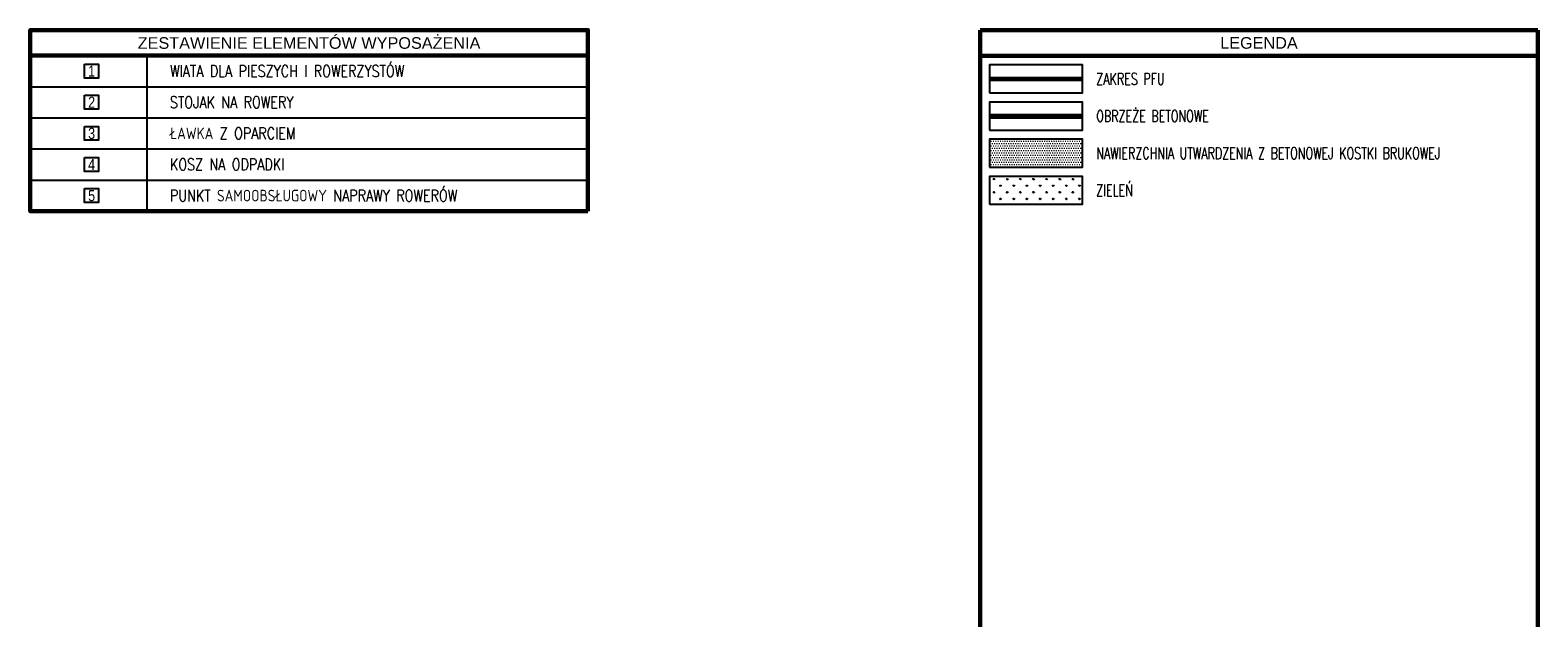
# Model space of a CAD drawing. Header units: metres. Extents: x 7480610 to 7484249, y 5635545 to 5637635.
# Tile 51 of 53: x 7480782 to 7480944, y 5637406 to 5637470. Entities that reach past the tile are written whole.
import ezdxf
from ezdxf.enums import TextEntityAlignment as Align

# ---------------------------------------------------------------- set-up
doc = ezdxf.new("R2010")
doc.units = ezdxf.units.M
doc.header["$MEASUREMENT"] = 0
doc.linetypes.add('PHANTOM2', pattern=[1.25, 0.625, -0.125, 0.125, -0.125, 0.125, -0.125])
for name, color, linetype in [('_x-ref_mapa', 7, 'Continuous'), ('dr_legenda', 3, 'Continuous'), ('PFU-01 - Plan sytuacyjny Horn - x-ref architektura - 2024.12.04$0$A_opisy', 3, 'Continuous'), ('PFU-01 - Plan sytuacyjny Horn - x-ref architektura - 2024.12.04$0$dr_legenda', 3, 'Continuous'), ('PFU-01 - Plan sytuacyjny Horn - x-ref architektura - 2024.12.04$0$TABELA', 5, 'Continuous')]:
    doc.layers.add(name, color=color, linetype=linetype)
for name, color, linetype, lineweight in [('dr_granica oprcowania', 24, 'PHANTOM2', 50), ('dr_obrzeże 8x30 H0', 160, 'Continuous', 50), ('dr_proj_wyp chodnik', 40, 'Continuous', 20), ('dr_proj_wyp zieleń', 80, 'Continuous', 20), ('dr_ramka', 5, 'Continuous', 60), ('PFU-01 - Plan sytuacyjny Horn - x-ref architektura - 2024.12.04$0$dr_ramka', 5, 'Continuous', 60)]:
    doc.layers.add(name, color=color, linetype=linetype, lineweight=lineweight)
doc.styles.add('ARIAL', font='arial.ttf')
doc.styles.add('PFU-01 - Plan sytuacyjny Horn - x-ref architektura - 2024.12.04$0$ARIAL', font='arial.ttf')
doc.styles.add('PFU-01 - Plan sytuacyjny Horn - x-ref architektura - 2024.12.04$0$ROMANS', font='ROMANS.shx')
doc.styles.add('ROMANS', font='ROMANS.shx')

# ---------------------------------------------------------------- blocks, each defined once
blk = doc.blocks.new('PFU-01 - Plan sytuacyjny Horn - x-ref architektura - 2024.12.04')
at = {"layer": 'PFU-01 - Plan sytuacyjny Horn - x-ref architektura - 2024.12.04$0$A_opisy', "color": 4}
for points in [[(7480787.86, 5637466.54), (7480789.36, 5637466.54), (7480789.36, 5637465.04), (7480787.86, 5637465.04)], [(7480787.86, 5637463.19), (7480789.36, 5637463.19), (7480789.36, 5637461.69), (7480787.86, 5637461.69)], [(7480787.86, 5637459.84), (7480789.36, 5637459.84), (7480789.36, 5637458.34), (7480787.86, 5637458.34)], [(7480787.86, 5637456.49), (7480789.36, 5637456.49), (7480789.36, 5637454.99), (7480787.86, 5637454.99)], [(7480787.86, 5637453.14), (7480789.36, 5637453.14), (7480789.36, 5637451.64), (7480787.86, 5637451.64)]]:
    blk.add_lwpolyline(points, close=True, dxfattribs=at)
at = {"layer": 'PFU-01 - Plan sytuacyjny Horn - x-ref architektura - 2024.12.04$0$dr_ramka'}
for p, q in [((7480782, 5637470.2), (7480842, 5637470.2)), ((7480782, 5637467.46), (7480842, 5637467.46))]:
    blk.add_line(p, q, dxfattribs=at)
blk.add_lwpolyline([(7480842, 5637450.71), (7480782, 5637450.71), (7480782, 5637470.2), (7480842, 5637470.2)], close=True, dxfattribs=at)
at = {"layer": 'PFU-01 - Plan sytuacyjny Horn - x-ref architektura - 2024.12.04$0$TABELA', "color": 2}
for p, q in [((7480782, 5637467.46), (7480842, 5637467.46)), ((7480794.54, 5637467.46), (7480794.54, 5637450.71)), ((7480782, 5637464.11), (7480842, 5637464.11)), ((7480782, 5637460.76), (7480842, 5637460.76)), ((7480782, 5637457.41), (7480842, 5637457.41)), ((7480782, 5637454.06), (7480842, 5637454.06))]:
    blk.add_line(p, q, dxfattribs=at)
at = {"layer": 'PFU-01 - Plan sytuacyjny Horn - x-ref architektura - 2024.12.04$0$A_opisy', "style": 'PFU-01 - Plan sytuacyjny Horn - x-ref architektura - 2024.12.04$0$ARIAL', "width": 0.8}
for s, p in [('1', (7480788.61, 5637465.79)), ('2', (7480788.61, 5637462.44)), ('3', (7480788.61, 5637459.09)), ('4', (7480788.61, 5637455.74)), ('5', (7480788.61, 5637452.39))]:
    blk.add_text(s, height=1.2, dxfattribs=at).set_placement(p, align=Align.MIDDLE_CENTER)
at = {"layer": 'PFU-01 - Plan sytuacyjny Horn - x-ref architektura - 2024.12.04$0$dr_legenda', "style": 'PFU-01 - Plan sytuacyjny Horn - x-ref architektura - 2024.12.04$0$ARIAL'}
blk.add_text('ZESTAWIENIE ELEMENTÓW WYPOSAŻENIA', height=1.25, dxfattribs=at).set_placement((7480812, 5637468.97), align=Align.MIDDLE)
at = {"layer": 'PFU-01 - Plan sytuacyjny Horn - x-ref architektura - 2024.12.04$0$TABELA', "color": 3, "style": 'PFU-01 - Plan sytuacyjny Horn - x-ref architektura - 2024.12.04$0$ROMANS', "width": 0.8}
for s, p in [('WIATA DLA PIESZYCH I ROWERZYSTÓW', (7480797.04, 5637465.79)), ('STOJAK NA ROWERY', (7480797.04, 5637462.44)), ('ŁAWKA Z OPARCIEM', (7480797.04, 5637459.09)), ('KOSZ NA ODPADKI', (7480797.04, 5637455.74)), ('PUNKT SAMOOBSŁUGOWY NAPRAWY ROWERÓW', (7480797.04, 5637452.39))]:
    blk.add_text(s, height=1.25, rotation=0, dxfattribs=at).set_placement(p, align=Align.MIDDLE_LEFT)

msp = doc.modelspace()

# ---------------------------------------------------------------- hatches: boundary and pattern name
at = {"layer": 'dr_proj_wyp chodnik'}
h = msp.add_hatch(dxfattribs=at)
h.set_pattern_fill('DOTS', color=256, scale=4)
h.paths.add_polyline_path([(7480885.183, 5637455.45), (7480895.183, 5637455.45), (7480895.183, 5637458.45), (7480885.183, 5637458.45)])
at = {"layer": 'dr_proj_wyp zieleń'}
h = msp.add_hatch(dxfattribs=at)
h.set_pattern_fill('GRASS', color=256)
h.set_pattern_definition([(90, (0, 0), (-0.707106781, 0.707106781), [0.1875, -1.226713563]), (45, (0, 0), (-0.70710678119, 0.70710678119), [0.1875, -0.8125]), (135, (0, 0), (-0.70710678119, -0.70710678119), [0.1875, -0.8125])])
h.paths.add_polyline_path([(7480885.183, 5637451.45), (7480895.183, 5637451.45), (7480895.183, 5637454.45), (7480885.183, 5637454.45)])

# ---------------------------------------------------------------- linework, layer by layer
at = {"layer": 'dr_granica oprcowania', "lineweight": 70, "ltscale": 7, "const_width": 0.5}
msp.add_lwpolyline([(7480895.183, 5637464.95), (7480885.183, 5637464.95)], dxfattribs=at)
at = {"layer": 'dr_legenda', "ltscale": 200}
for points in [[(7480885.183, 5637463.45), (7480895.183, 5637463.45), (7480895.183, 5637466.45), (7480885.183, 5637466.45)], [(7480885.183, 5637459.45), (7480895.183, 5637459.45), (7480895.183, 5637462.45), (7480885.183, 5637462.45)], [(7480885.183, 5637455.45), (7480895.183, 5637455.45), (7480895.183, 5637458.45), (7480885.183, 5637458.45)], [(7480885.183, 5637451.45), (7480895.183, 5637451.45), (7480895.183, 5637454.45), (7480885.183, 5637454.45)], [(7480885.183, 5637451.45), (7480895.183, 5637451.45), (7480895.183, 5637454.45), (7480885.183, 5637454.45)]]:
    msp.add_lwpolyline(points, close=True, dxfattribs=at)
at = {"layer": 'dr_obrzeże 8x30 H0', "lineweight": 70}
msp.add_lwpolyline([(7480885.183, 5637460.95), (7480895.183, 5637460.95)], dxfattribs=at)
at = {"layer": 'dr_ramka'}
for p, q in [((7480884.183, 5637470.2), (7480944.183, 5637470.2)), ((7480884.183, 5637470.2), (7480884.183, 5637405.967)), ((7480944.183, 5637470.2), (7480944.183, 5637405.967)), ((7480884.183, 5637467.45), (7480944.183, 5637467.45))]:
    msp.add_line(p, q, dxfattribs=at)

# ---------------------------------------------------------------- block references
at = {"layer": '_x-ref_mapa', "lineweight": 70}
msp.add_blockref('PFU-01 - Plan sytuacyjny Horn - x-ref architektura - 2024.12.04', (0, 0), dxfattribs=at)

# ---------------------------------------------------------------- texts
at = {"layer": 'dr_legenda', "style": 'ARIAL'}
msp.add_text('LEGENDA', height=1.25, rotation=360, dxfattribs=at).set_placement((7480914.183, 5637468.825), align=Align.MIDDLE_CENTER)
at = {"layer": 'dr_legenda', "style": 'ROMANS', "width": 0.7}
for s, p in [('ZAKRES PFU', (7480896.683, 5637464.95)), ('OBRZEŻE BETONOWE', (7480896.683, 5637460.95)), ('NAWIERZCHNIA UTWARDZENIA Z BETONOWEJ KOSTKI BRUKOWEJ', (7480896.683, 5637456.95)), ('ZIELEŃ', (7480896.683, 5637452.95))]:
    msp.add_text(s, height=1.25, rotation=360, dxfattribs=at).set_placement(p, align=Align.MIDDLE_LEFT)

doc.saveas('drawing.dxf')
